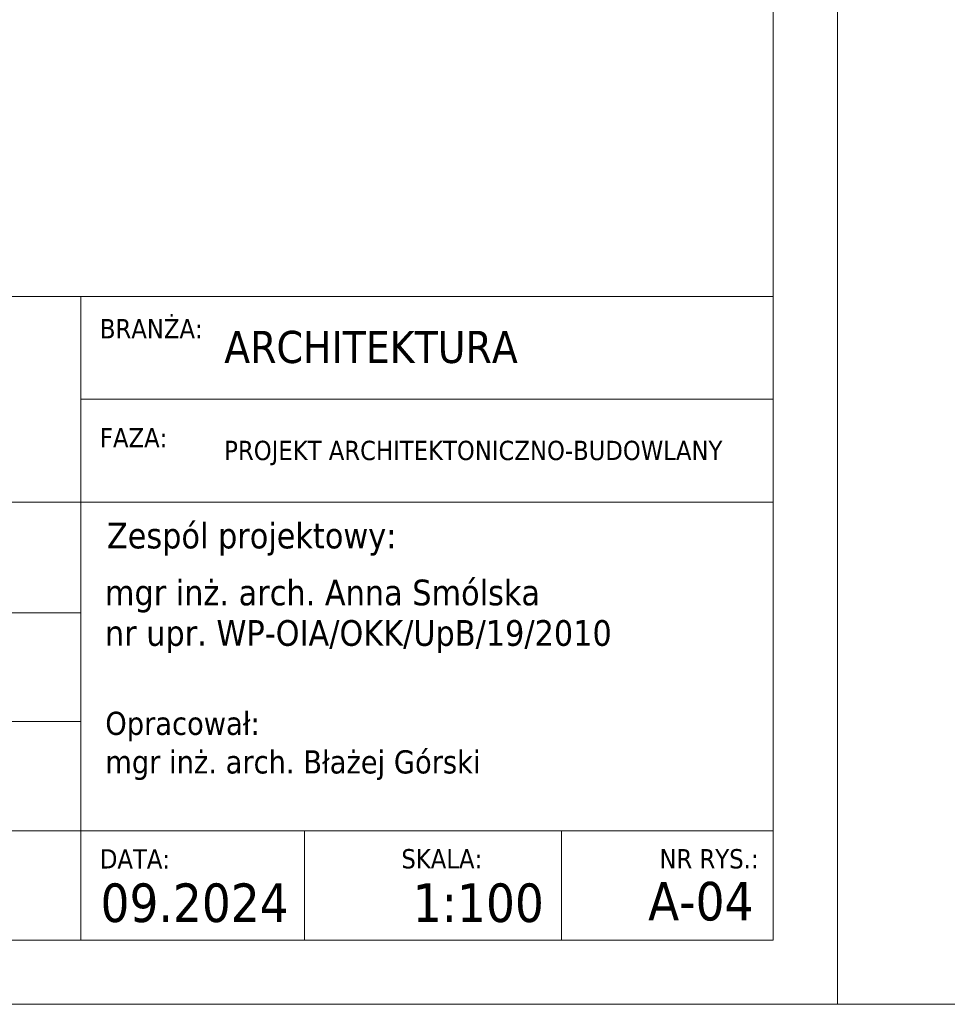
# Model space of a CAD drawing. Header units: centimetres. Extents: x 72434 to 107032, y 4980 to 7950.
# Tile 145 of 256: x 75998 to 76720, y 4980 to 5746. Entities that reach past the tile are written whole.
import ezdxf

# ---------------------------------------------------------------- set-up
doc = ezdxf.new("R2010")
doc.units = ezdxf.units.CM
doc.layers.add('A_ramka', color=7, linetype='Continuous', lineweight=20)
doc.layers.add('A_wymiary', color=1, linetype='Continuous', lineweight=9)
doc.styles.add('TAHOMA', font='tahoma.ttf')

# ---------------------------------------------------------------- blocks, each defined once
blk = doc.blocks.new('TABELKAA')
at = {"layer": 'A_ramka', "linetype": 'Continuous'}
for p, q in [((5376.37, -7143.39), (5376.37, -7644.06)), ((5915.11, -7223.39), (5376.37, -7223.39)), ((5915.11, -7303.39), (4165.11, -7303.39)), ((5376.37, -7389.62), (4165.11, -7389.62)), ((5376.37, -7474.06), (4165.11, -7474.06)), ((5915.11, -7559.06), (4165.11, -7559.06)), ((5550.44, -7559.06), (5550.44, -7644.06)), ((5750.44, -7559.06), (5750.44, -7644.06))]:
    blk.add_line(p, q, dxfattribs=at)
at = {"layer": 'A_ramka', "linetype": 'Continuous', "flags": 128}
blk.add_lwpolyline([(5915.11, -7143.39), (4165.11, -7143.39), (4165.11, -7644.06), (5915.11, -7644.06)], close=True, dxfattribs=at)
at = {"layer": 'A_ramka', "color": 7}
blk.add_lwpolyline([(5915.11, -7143.39), (4165.11, -7143.39), (4165.11, -7644.06), (5915.11, -7644.06), (5915.11, -7143.39)], close=True, dxfattribs=at)
at = {"layer": 'A_ramka', "linetype": 'Continuous', "attachment_point": 4, "style": 'TAHOMA'}
for s, insert, char_height in [('{BRANŻA:}', (5391.33, -7168.44), 15), ('ARCHITEKTURA', (5488.05, -7182.88), 25), ('{FAZA:}', (5391.33, -7253.19), 15), ('PROJEKT ARCHITEKTONICZNO-BUDOWLANY', (5488.05, -7265.21), 15), ('Zespól projektowy:', (5396.81, -7332.22), 20), ('mgr inż. arch. Anna Smólska', (5395.23, -7376.5), 20), ('nr upr. WP-OIA/OKK/UpB/19/2010', (5395.23, -7408.02), 20), ('Opracował:\\Pmgr inż. arch. Błażej Górski', (5395.52, -7493.03), 18), ('{DATA:}', (5391.33, -7580.92), 15), ('{SKALA:}', (5625.88, -7580.96), 15), ('09.2024', (5391.84, -7615.32), 30), ('1:100', (5634.75, -7615.32), 30)]:
    blk.add_mtext(s, dxfattribs=dict(at, insert=insert, char_height=char_height))
at = {"layer": 'A_ramka', "color": 1, "linetype": 'Continuous', "lineweight": 80, "insert": (4426.81, -7345.34), "char_height": 16, "attachment_point": 4, "style": 'TAHOMA'}
blk.add_mtext('{\\C256;REMONT DACHU W BUDYNKU NOCLEGOWNI, POLEGAJĄCY NA ROZBIÓRCE \\PISTNIEJĄCEGO DACHU ORAZ WYKONANIU NOWEGO DACHU W PAROWOZOWNI WOLSZTYN}', dxfattribs=at)

msp = doc.modelspace()

# ---------------------------------------------------------------- linework, layer by layer
at = {"layer": 'A_ramka'}
for points in [[(72434.24, 4980.06), (72434.24, 7950.06), (76634.24, 7950.06), (76634.24, 4980.06)], [(76634.24, 4980.06), (76634.24, 7950.06), (80834.24, 7950.06), (80834.24, 4980.06)], [(72734.24, 5030.06), (72734.24, 7900.06), (76584.24, 7900.06), (76584.24, 5030.06)]]:
    msp.add_lwpolyline(points, close=True, dxfattribs=at)

# ---------------------------------------------------------------- texts
at = {"layer": 'A_ramka', "linetype": 'Continuous', "attachment_point": 4, "style": 'TAHOMA'}
for s, insert, char_height in [('{NR RYS.:}', (76495.79, 5093.15), 15), ('A-04', (76486.95, 5060.02), 30)]:
    msp.add_mtext(s, dxfattribs=dict(at, insert=insert, char_height=char_height))

# ---------------------------------------------------------------- next in the draw order: block references
at = {"layer": 'A_wymiary'}
msp.add_blockref('TABELKAA', (70669.13, 12674.12), dxfattribs=at)

doc.saveas('drawing.dxf')
